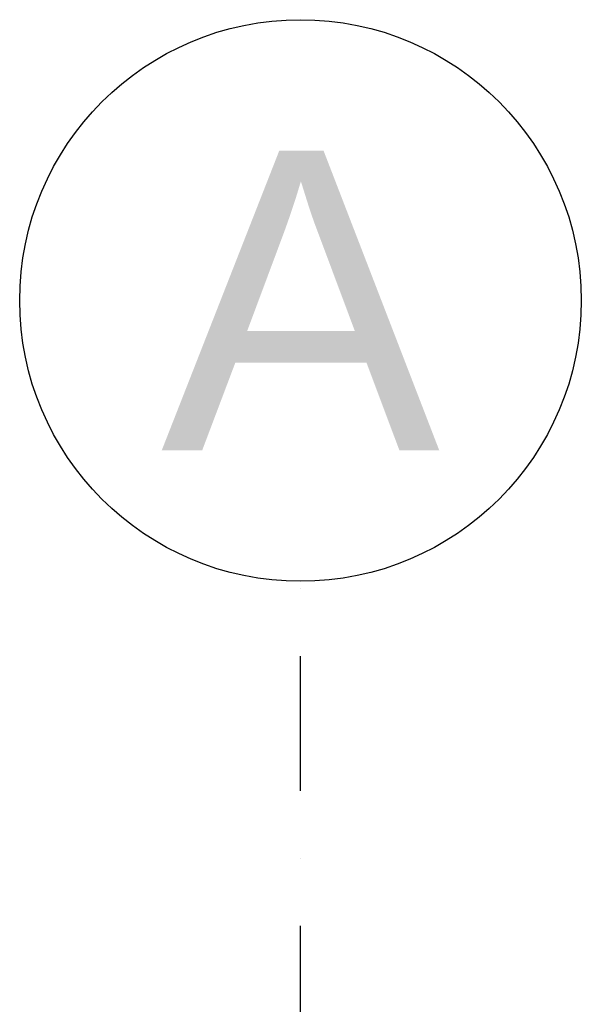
# Model space of a CAD drawing. Header units: millimetres. Extents: x 58537 to 97688, y -8921 to 14216.
# Tile 83 of 145: x 64730 to 65480, y 12901 to 14216. Entities that reach past the tile are written whole.
import ezdxf
from ezdxf.enums import TextEntityAlignment as Align

# ---------------------------------------------------------------- set-up
doc = ezdxf.new("R2010")
doc.units = ezdxf.units.MM
doc.header["$MEASUREMENT"] = 0
doc.linetypes.add('Kropki i Kreski', pattern=[360, 180, -90, 0, -90])
doc.layers.add('Nowe_A-Osi', color=7, linetype='Continuous')
doc.layers.add('Nowe_A-Osi_Nr_pióra__25', color=7, linetype='Continuous', lineweight=25, true_color=0x40a5ff)
doc.layers.add('Nowe_A-Osi_Nr_pióra__6', color=5, linetype='Continuous', lineweight=13)
doc.styles.add('STYL_AUTOMATYCZNY_1', font='arial.ttf')

# ---------------------------------------------------------------- blocks, each defined once
blk = doc.blocks.new('Standardowy znacznik osi[1]', base_point=(65105.1, 13465.8))
at = {"layer": 'Nowe_A-Osi_Nr_pióra__25', "color": 161, "linetype": 'Kropki i Kreski', "lineweight": 25, "true_color": 0x40a5ff}
blk.add_line((65105.1, 12465.8), (65105.1, 13465.8), dxfattribs=at)
at = {"layer": 'Nowe_A-Osi_Nr_pióra__25', "color": 161, "linetype": 'Continuous', "lineweight": 25, "true_color": 0x40a5ff}
blk.add_circle((65105.1, 13840.8), 375, dxfattribs=at)
at = {"layer": 'Nowe_A-Osi_Nr_pióra__6', "color": 5, "lineweight": 13, "style": 'STYL_AUTOMATYCZNY_1'}
for tag, p in [('AC_MarkerText_1_0', (65105.1, 14040.8)), ('AC_MarkerText_1_1', (65105.1, -2175))]:
    blk.add_attdef(tag, text='', height=400, rotation=360, dxfattribs=at).set_placement(p, align=Align.TOP_CENTER)

msp = doc.modelspace()

# ---------------------------------------------------------------- block references
at = {"layer": 'Nowe_A-Osi', "color": 8, "linetype": 'Continuous', "lineweight": 13}
ref = msp.add_blockref('Standardowy znacznik osi[1]', (65105.07, 13465.75), dxfattribs=at)
ref.add_attrib('AC_MarkerText_1', 'A', dxfattribs={"layer": 'Nowe_A-Osi_Nr_pióra__6', "color": 5, "lineweight": 13, "height": 400, "rotation": 360, "style": 'STYL_AUTOMATYCZNY_1'}).set_placement((65105.07, 14040.76), align=Align.TOP_CENTER)

doc.saveas('drawing.dxf')
